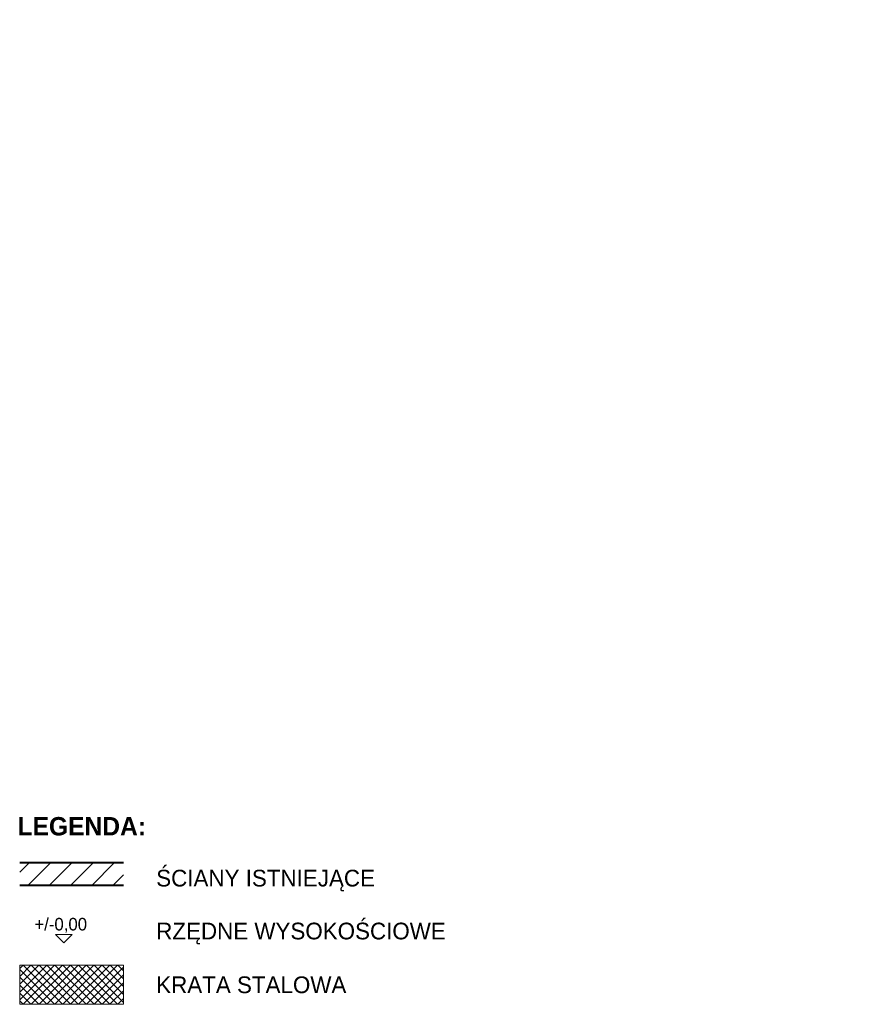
# Model space of a CAD drawing. Header units: centimetres. Extents: x 13236 to 130629, y -361 to 3059.
# Tile 1 of 71: x 13236 to 14001, y 520 to 1403. Entities that reach past the tile are written whole.
import ezdxf

# ---------------------------------------------------------------- set-up
doc = ezdxf.new("R2010")
doc.units = ezdxf.units.CM
doc.header["$MEASUREMENT"] = 0
for name, color, linetype, lineweight in [('0_Nr_pióra__1', 7, 'Continuous', 13), ('inw_legenda_Nr_pióra__1', 7, 'Continuous', 13), ('inw_legenda_Nr_pióra__168', 7, 'Continuous', 5), ('inw_legenda_Nr_pióra__27', 7, 'Continuous', 40), ('inw_wymiarowanie_Nr_pióra__1', 7, 'Continuous', 13), ('Rozbiórka_0_Nr_pióra__1', 7, 'Continuous', 13), ('Rozbiórka_0_Nr_pióra__101', 253, 'Continuous', 5)]:
    doc.layers.add(name, color=color, linetype=linetype, lineweight=lineweight)
doc.layers.add('inw_legenda', color=7, linetype='Continuous')
doc.layers.add('inw_wymiarowanie', color=7, linetype='Continuous')
doc.styles.add('STYL_AUTOMATYCZNY_1', font='GOTHIC.TTF')
doc.styles.add('STYL_AUTOMATYCZNY_2', font='GOTHIC.TTF')
doc.dimstyles.new('STYL_AUTOMATYCZNY__2', dxfattribs={"dimtxt": 11.25, "dimasz": 7.125, "dimexe": 0.18, "dimexo": 0.0625, "dimgap": 0.09, "dimtad": 1, "dimdec": 0, "dimzin": 0, "dimdsep": 46, "dimtxsty": 'STYL_AUTOMATYCZNY_1', "dimblk": 'ARROWHEAD_6', "dimblk1": 'ARROWHEAD_6', "dimblk2": 'ARROWHEAD_6', "dimcen": 0.09, "dimse1": 1, "dimse2": 1, "dimclrd": 256, "dimclre": 256, "dimclrt": 256, "dimadec": 1, "dimazin": 0, "dimtfac": 1, "dimtdec": 4, "dimtmove": 0, "dimatfit": 3, "dimfxl": 1, "dimtolj": 1, "dimtzin": 0, "dimarcsym": 0})

# ---------------------------------------------------------------- blocks, each defined once
blk = doc.blocks.new('Ściana_6_4', base_point=(13235.65, 646.64))
at = {"layer": 'inw_legenda_Nr_pióra__168', "linetype": 'Continuous'}
h = blk.add_hatch(dxfattribs=at)
h.set_pattern_fill('Bloczki_ceramiczne_0004', color=256, style=0, pattern_type=2)
h.set_pattern_definition([(45, (7331.23, 289.463), (-9.54594, 9.54594), [])])
h.paths.add_polyline_path([(13235.65, 626.64), (13328.85, 626.64), (13328.85, 646.64), (13235.65, 646.64)])
at = {"layer": 'inw_legenda_Nr_pióra__27', "linetype": 'Continuous', "flags": 128}
for points in [[(13328.85, 646.64), (13235.65, 646.64)], [(13235.65, 626.64), (13328.85, 626.64)]]:
    blk.add_lwpolyline(points, dxfattribs=at)
blk = doc.blocks.new('Wymiary_3_4', base_point=(13275.13, 574.82))
at = {"layer": '0_Nr_pióra__1', "linetype": 'Continuous'}
for p, q in [((13275.13, 574.82), (13267.63, 582.32)), ((13267.63, 582.32), (13282.63, 582.32)), ((13282.63, 582.32), (13275.13, 574.82))]:
    blk.add_line(p, q, dxfattribs=at)
at = {"layer": '0_Nr_pióra__1', "insert": (13248.81, 583.82), "char_height": 11.25, "attachment_point": 7, "style": 'STYL_AUTOMATYCZNY_1'}
blk.add_mtext('\\A1;{\\pql;\\fCentury Gothic|b0|i0|c238|p34;+/-0,00}', dxfattribs=at)
blk = doc.blocks.new('*D120', base_point=(7331.23, 289.46))
at = {"layer": 'inw_wymiarowanie_Nr_pióra__1', "linetype": 'Continuous'}
for p, q in [((14143.76, 1393.15), (14136.26, 1400.65)), ((14140.01, 1396.9), (14140.01, 1402.52)), ((14140.01, 542.9), (14140.01, 1396.9)), ((14136.26, 546.65), (14143.76, 539.15)), ((14140.01, 537.27), (14140.01, 542.9))]:
    blk.add_line(p, q, dxfattribs=at)
at = {"layer": 'inw_wymiarowanie_Nr_pióra__1', "insert": (14137.76, 956.72), "char_height": 11.25, "attachment_point": 7, "rotation": 90, "style": 'STYL_AUTOMATYCZNY_1'}
blk.add_mtext('\\A1;{\\pql;\\fCentury Gothic|b0|i0|c238|p34;854}', dxfattribs=at)
blk = doc.blocks.new('ARROWHEAD_6')
at = {"linetype": 'Continuous'}
for p, q in [((0, 0), (-1, 0)), ((-0.5, -0.5), (0.5, 0.5))]:
    blk.add_line(p, q, dxfattribs=at)

msp = doc.modelspace()

# ---------------------------------------------------------------- hatches: boundary and pattern name
at = {"layer": 'Rozbiórka_0_Nr_pióra__101', "linetype": 'Continuous'}
h = msp.add_hatch(dxfattribs=at)
h.set_pattern_fill('Siatka_5x5_ukośna_0004', color=256, style=0, pattern_type=2)
h.set_pattern_definition([(45, (13284.7175, 537.265), (-3.53553, 3.53553), []), (135, (13284.7175, 537.265), (3.53553, 3.53553), [])])
h.paths.add_polyline_path([(13235.65, 554.84), (13328.85, 554.84), (13328.85, 519.69), (13235.65, 519.69)])

# ---------------------------------------------------------------- linework, layer by layer
at = {"layer": 'Rozbiórka_0_Nr_pióra__1', "linetype": 'Continuous', "flags": 128}
msp.add_lwpolyline([(13235.65, 554.84), (13328.85, 554.84), (13328.85, 519.69), (13235.65, 519.69)], close=True, dxfattribs=at)

# ---------------------------------------------------------------- block references
at = {"linetype": 'Continuous'}
msp.add_blockref('Wymiary_3_4', (13275.13, 574.82), dxfattribs=at)
at = {"layer": 'inw_legenda'}
msp.add_blockref('Ściana_6_4', (13235.65, 646.64), dxfattribs=at)

# ---------------------------------------------------------------- texts
at = {"layer": 'inw_legenda_Nr_pióra__1', "linetype": 'Continuous'}
for s, insert, char_height, attachment_point, style in [('\\A1;{\\pqc;\\fCentury Gothic|b1|i0|c238|p34;LEGENDA:}', (13291.32, 670.86), 16.5, 8, 'STYL_AUTOMATYCZNY_2'), ('\\A1;{\\pql;\\fCentury Gothic|b0|i0|c238|p34;Ś\\fCentury Gothic|b0|i0|c238|p34;CIANY ISTNIEJĄCE}', (13358.09, 620.89), 15, 7, 'STYL_AUTOMATYCZNY_1'), ('\\A1;{\\pql;\\fCentury Gothic|b0|i0|c238|p34;RZĘDNE WYSOKOŚCIOWE}', (13358.09, 573.35), 15, 7, 'STYL_AUTOMATYCZNY_1'), ('\\A1;{\\pql;\\fCentury Gothic|b0|i0|c238|p34;KRATA STALOWA}', (13358.09, 529.49), 15, 7, 'STYL_AUTOMATYCZNY_1')]:
    msp.add_mtext(s, dxfattribs=dict(at, insert=insert, char_height=char_height, attachment_point=attachment_point, style=style))

# ---------------------------------------------------------------- dimensions: what is measured, and where the dimension line sits
at = {"layer": 'inw_wymiarowanie', "linetype": 'Continuous'}
dim = msp.add_linear_dim(base=(14140.01, 1396.9), p1=(13400.96, 542.9), p2=(13400.96, 1396.9), angle=90, dimstyle='STYL_AUTOMATYCZNY__2', dxfattribs=at)
dim.commit()
dim.dimension.update_dxf_attribs({"geometry": '*D120', "text_midpoint": (14132.14, 969.58), "dimtype": 160, "text_rotation": 90})

doc.saveas('drawing.dxf')
